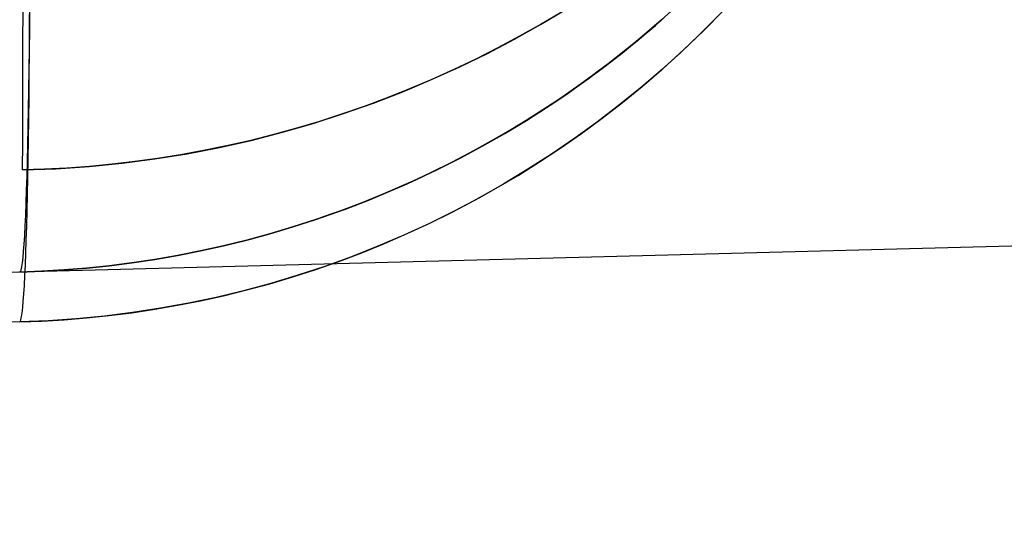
# Model space of a CAD drawing. Header units: millimetres. Extents: x -15 to 7, y 1 to 148.
# Tile 95 of 256: x 6.566 to 7.345, y 6.531 to 6.942. Entities that reach past the tile are written whole.
import ezdxf

# ---------------------------------------------------------------- set-up
doc = ezdxf.new("R2010")
doc.units = ezdxf.units.MM
doc.header["$MEASUREMENT"] = 0
doc.layers.add('Default', color=7, linetype='Continuous', true_color=0x000000)

msp = doc.modelspace()

# ---------------------------------------------------------------- linework, layer by layer
at = {"layer": 'Default', "color": 254, "true_color": 0xcad1ee, "extrusion": (3.71347e-14, 0.466624, 0.884456)}
msp.add_lwpolyline([(-6.56868, -49.37894), (-6.58615, -49.37965), (-6.60376, -49.38075), (-6.62149, -49.38226), (-6.63932, -49.38417), (-6.65725, -49.38651), (-6.67526, -49.38927), (-6.69334, -49.39247), (-6.71148, -49.39611), (-6.72965, -49.40019), (-6.74784, -49.40474), (-6.76604, -49.40974), (-6.78424, -49.4152), (-6.8024, -49.42114), (-6.82053, -49.42754), (-6.83859, -49.43441), (-6.85657, -49.44176), (-6.87446, -49.44958), (-6.89224, -49.45788), (-6.90988, -49.46665), (-6.92737, -49.47589), (-6.94469, -49.4856), (-6.96183, -49.49576), (-6.97875, -49.50639), (-6.99546, -49.51747), (-7.01192, -49.52899), (-7.02813, -49.54095), (-7.04406, -49.55334), (-7.0597, -49.56615), (-7.07502, -49.57936), (-7.09003, -49.59298), (-7.10469, -49.60697), (-7.11899, -49.62134), (-7.13293, -49.63607), (-7.14649, -49.65114), (-7.15965, -49.66654), (-7.17241, -49.68225), (-7.18475, -49.69826), (-7.19666, -49.71455), (-7.20813, -49.7311), (-7.21917, -49.7479), (-7.22974, -49.76492), (-7.23987, -49.78216), (-7.24952, -49.79959), (-7.25871, -49.81719), (-7.26743, -49.83494), (-7.27567, -49.85284), (-7.28344, -49.87085), (-7.29073, -49.88896), (-7.29754, -49.90716), (-7.30388, -49.92542), (-7.30974, -49.94372), (-7.31514, -49.96205), (-7.32006, -49.9804), (-7.32452, -49.99874), (-7.32852, -50.01706), (-7.33207, -50.03535), (-7.33517, -50.05358), (-7.33783, -50.07175), (-7.34006, -50.08983), (-7.34186, -50.10782), (-7.34325, -50.12571), (-7.34423, -50.14347), (-7.34481, -50.1611), (-7.345, -50.17859)], dxfattribs=at)
at = {"layer": 'Default', "color": 254, "true_color": 0xcad1ee, "extrusion": (7.03199e-05, -0.382681, 0.923881)}
msp.add_lwpolyline([(6.5736, -34.48287), (6.59102, -34.48209), (6.60858, -34.48091), (6.62625, -34.47933), (6.64402, -34.47735), (6.66189, -34.47495), (6.67984, -34.47212), (6.69785, -34.46886), (6.71592, -34.46516), (6.73401, -34.46102), (6.75213, -34.45642), (6.77026, -34.45137), (6.78837, -34.44586), (6.80646, -34.43989), (6.8245, -34.43345), (6.84248, -34.42653), (6.86038, -34.41915), (6.87818, -34.4113), (6.89587, -34.40298), (6.91342, -34.39419), (6.93083, -34.38494), (6.94806, -34.37522), (6.9651, -34.36505), (6.98195, -34.35442), (6.99856, -34.34334), (7.01494, -34.33182), (7.03106, -34.31987), (7.0469, -34.3075), (7.06245, -34.29471), (7.07769, -34.28151), (7.09261, -34.26792), (7.10719, -34.25396), (7.12142, -34.23962), (7.13528, -34.22493), (7.14877, -34.2099), (7.16186, -34.19454), (7.17454, -34.17888), (7.18681, -34.16292), (7.19866, -34.14668), (7.21007, -34.13018), (7.22105, -34.11344), (7.23157, -34.09647), (7.24164, -34.0793), (7.25125, -34.06193), (7.26039, -34.04439), (7.26907, -34.0267), (7.27727, -34.00887), (7.285, -33.99092), (7.29226, -33.97288), (7.29904, -33.95475), (7.30535, -33.93656), (7.31119, -33.91832), (7.31656, -33.90006), (7.32147, -33.88178), (7.32592, -33.8635), (7.32991, -33.84525), (7.33345, -33.82703), (7.33654, -33.80886), (7.3392, -33.79076), (7.34143, -33.77273), (7.34323, -33.7548), (7.34462, -33.73698), (7.34561, -33.71927), (7.34619, -33.7017), (7.3464, -33.68426)], dxfattribs=at)
at = {"layer": 'Default', "color": 254, "true_color": 0xcad1ee, "extrusion": (-5.34246e-06, 0.240352, 0.970686)}
msp.add_lwpolyline([(-6.56813, -28.95264), (-6.58561, -28.95333), (-6.60323, -28.95442), (-6.62096, -28.95591), (-6.63881, -28.95781), (-6.65675, -28.96013), (-6.67477, -28.96288), (-6.69286, -28.96606), (-6.711, -28.96969), (-6.72919, -28.97376), (-6.74739, -28.97829), (-6.76561, -28.98328), (-6.78381, -28.98873), (-6.80199, -28.99465), (-6.82013, -29.00104), (-6.83821, -29.00791), (-6.85621, -29.01525), (-6.87411, -29.02306), (-6.8919, -29.03135), (-6.90956, -29.04011), (-6.92706, -29.04934), (-6.9444, -29.05904), (-6.96155, -29.0692), (-6.9785, -29.07982), (-6.99522, -29.09089), (-7.0117, -29.10241), (-7.02792, -29.11437), (-7.04386, -29.12675), (-7.05952, -29.13956), (-7.07486, -29.15277), (-7.08988, -29.16638), (-7.10456, -29.18037), (-7.11888, -29.19474), (-7.13283, -29.20947), (-7.1464, -29.22454), (-7.15958, -29.23994), (-7.17235, -29.25565), (-7.1847, -29.27166), (-7.19663, -29.28795), (-7.20812, -29.3045), (-7.21916, -29.32131), (-7.22975, -29.33833), (-7.23989, -29.35557), (-7.24956, -29.37301), (-7.25876, -29.39061), (-7.26748, -29.40837), (-7.27574, -29.42627), (-7.28351, -29.44429), (-7.29081, -29.46241), (-7.29764, -29.48061), (-7.30398, -29.49887), (-7.30985, -29.51718), (-7.31525, -29.53552), (-7.32018, -29.55387), (-7.32465, -29.57222), (-7.32866, -29.59055), (-7.33221, -29.60884), (-7.33532, -29.62708), (-7.33798, -29.64525), (-7.34021, -29.66334), (-7.34202, -29.68134), (-7.34341, -29.69923), (-7.34439, -29.717), (-7.34497, -29.73464), (-7.34517, -29.75213)], dxfattribs=at)
at = {"layer": 'Default', "color": 254, "true_color": 0xcad1ee, "extrusion": (-7.03199e-05, 0.382681, 0.923881)}
msp.add_lwpolyline([(-6.57359, -13.52145), (-6.59102, -13.52223), (-6.60857, -13.52341), (-6.62624, -13.52498), (-6.64402, -13.52697), (-6.66189, -13.52937), (-6.67983, -13.53219), (-6.69785, -13.53545), (-6.71591, -13.53915), (-6.73401, -13.5433), (-6.75213, -13.54789), (-6.77025, -13.55294), (-6.78837, -13.55845), (-6.80645, -13.56443), (-6.82449, -13.57087), (-6.84247, -13.57778), (-6.86037, -13.58516), (-6.87818, -13.59301), (-6.89586, -13.60133), (-6.91342, -13.61012), (-6.93082, -13.61938), (-6.94805, -13.62909), (-6.9651, -13.63927), (-6.98194, -13.6499), (-6.99855, -13.66098), (-7.01493, -13.67249), (-7.03105, -13.68445), (-7.04689, -13.69682), (-7.06244, -13.70961), (-7.07769, -13.7228), (-7.09261, -13.73639), (-7.10719, -13.75036), (-7.12141, -13.76469), (-7.13528, -13.77939), (-7.14876, -13.79442), (-7.16185, -13.80977), (-7.17453, -13.82544), (-7.18681, -13.8414), (-7.19865, -13.85764), (-7.21007, -13.87413), (-7.22104, -13.89088), (-7.23156, -13.90784), (-7.24163, -13.92502), (-7.25124, -13.94239), (-7.26038, -13.95993), (-7.26906, -13.97762), (-7.27726, -13.99545), (-7.28499, -14.01339), (-7.29225, -14.03144), (-7.29903, -14.04957), (-7.30534, -14.06776), (-7.31118, -14.08599), (-7.31656, -14.10426), (-7.32146, -14.12254), (-7.32591, -14.14081), (-7.3299, -14.15907), (-7.33344, -14.17729), (-7.33653, -14.19546), (-7.33919, -14.21356), (-7.34142, -14.23158), (-7.34322, -14.24951), (-7.34461, -14.26734), (-7.3456, -14.28504), (-7.34619, -14.30262), (-7.34639, -14.32005)], dxfattribs=at)
at = {"layer": 'Default', "color": 254, "true_color": 0xcad1ee, "extrusion": (0.999875, 0.013958, -0.007364)}
for points in [[(7.30257, -92.12463), (7.26538, -92.15092), (7.22904, -92.17833), (7.19356, -92.20682), (7.15897, -92.23636), (7.1253, -92.26693), (7.09257, -92.29851), (7.06082, -92.33104), (7.03006, -92.36452), (7.00031, -92.39891), (6.97162, -92.43418), (6.944, -92.47031), (6.91748, -92.50725), (6.89208, -92.54499), (6.86784, -92.5835), (6.84477, -92.62274), (6.82291, -92.66268)], [(6.64964, -93.36237), (6.65035, -93.31683), (6.65245, -93.27136), (6.65593, -93.22599), (6.66078, -93.18076), (6.66701, -93.13571), (6.67459, -93.09087), (6.68351, -93.04629), (6.69378, -93.002), (6.70537, -92.95804), (6.71828, -92.91444), (6.7325, -92.87125), (6.74802, -92.8285), (6.76483, -92.78623), (6.78292, -92.74448), (6.80228, -92.70328), (6.82291, -92.66268)]]:
    msp.add_lwpolyline(points, dxfattribs=at)
at = {"layer": 'Default', "color": 254, "true_color": 0xcad1ee, "extrusion": (0.999805, 0.013954, 0.013954)}
msp.add_lwpolyline([(6.64966, -106.16933), (6.65014, -106.20632), (6.65154, -106.24325), (6.65387, -106.28008), (6.6571, -106.31681), (6.66125, -106.35342), (6.6663, -106.38989), (6.67223, -106.42619), (6.67906, -106.46232), (6.68675, -106.49826), (6.69532, -106.53398), (6.70476, -106.56947), (6.71504, -106.60471), (6.72618, -106.63968), (6.73815, -106.67437), (6.75096, -106.70875), (6.76459, -106.74282), (6.77904, -106.77654), (6.7943, -106.80991), (6.81036, -106.84291), (6.82722, -106.87551), (6.84486, -106.9077), (6.86329, -106.93946), (6.88249, -106.97078), (6.90246, -107.00163), (6.92318, -107.032), (6.94466, -107.06187), (6.96687, -107.09122), (6.98983, -107.12003), (7.01351, -107.14829), (7.03791, -107.17598), (7.06303, -107.20308), (7.08885, -107.22956)], dxfattribs=at)
at = {"layer": 'Default', "color": 254, "true_color": 0xcad1ee, "extrusion": (0.999805, 0.013954, -0.013954)}
msp.add_lwpolyline([(7.0494, -18.29571), (7.02358, -18.3222), (6.99846, -18.3493), (6.97406, -18.37699), (6.95037, -18.40524), (6.92742, -18.43406), (6.9052, -18.46341), (6.88373, -18.49328), (6.863, -18.52365), (6.84304, -18.5545), (6.82384, -18.58581), (6.80541, -18.61758), (6.78777, -18.64977), (6.77091, -18.68237), (6.75484, -18.71536), (6.73958, -18.74873), (6.72514, -18.78246), (6.7115, -18.81652), (6.6987, -18.85091), (6.68672, -18.88559), (6.67559, -18.92057), (6.6653, -18.95581), (6.65587, -18.9913), (6.6473, -19.02702), (6.6396, -19.06295), (6.63278, -19.09908), (6.62684, -19.13539), (6.6218, -19.17185), (6.61765, -19.20846), (6.61441, -19.24519), (6.61209, -19.28203), (6.61069, -19.31895), (6.61021, -19.35595)], dxfattribs=at)
at = {"layer": 'Default', "color": 254, "true_color": 0xcad1ee}
for points in [[(7.08895, 6.95506), (7.07389, 6.94145), (7.0585, 6.92823), (7.0428, 6.91542), (7.0268, 6.90303), (7.01053, 6.89108), (6.994, 6.87956), (6.97723, 6.8685), (6.96024, 6.85788), (6.94304, 6.84773), (6.92565, 6.83804), (6.9081, 6.82883), (6.89039, 6.82008), (6.87256, 6.81181), (6.85461, 6.80402), (6.83656, 6.7967), (6.81844, 6.78986), (6.80026, 6.78349), (6.78204, 6.7776), (6.76379, 6.77218), (6.74554, 6.76722), (6.72729, 6.76272), (6.70907, 6.75868), (6.69089, 6.75509), (6.67276, 6.75195), (6.65471, 6.74924), (6.63673, 6.74696), (6.61886, 6.74509), (6.60109, 6.74365), (6.58345, 6.7426), (6.56594, 6.74195)], [(6.56594, 6.74195), (6.58345, 6.7426), (6.60109, 6.74365), (6.61886, 6.74509), (6.63673, 6.74696), (6.65471, 6.74924), (6.67276, 6.75195), (6.69089, 6.75509), (6.70907, 6.75868), (6.72729, 6.76272), (6.74554, 6.76722), (6.76379, 6.77218), (6.78204, 6.7776), (6.80026, 6.78349), (6.81844, 6.78986), (6.83656, 6.7967), (6.85461, 6.80402), (6.87256, 6.81181), (6.89039, 6.82008), (6.9081, 6.82883), (6.92565, 6.83804), (6.94304, 6.84773), (6.96024, 6.85788), (6.97723, 6.8685), (6.994, 6.87956), (7.01053, 6.89108), (7.0268, 6.90303), (7.0428, 6.91542), (7.0585, 6.92823), (7.07389, 6.94145), (7.08895, 6.95506)], [(6.56594, 6.7025), (6.58345, 6.70315), (6.60109, 6.70419), (6.61886, 6.70564), (6.63673, 6.7075), (6.65471, 6.70978), (6.67276, 6.71249), (6.69089, 6.71564), (6.70907, 6.71923), (6.72729, 6.72327), (6.74554, 6.72776), (6.76379, 6.73272), (6.78204, 6.73815), (6.80026, 6.74404), (6.81844, 6.7504), (6.83656, 6.75724), (6.85461, 6.76456), (6.87256, 6.77236), (6.89039, 6.78062), (6.9081, 6.78937), (6.92565, 6.79859), (6.94304, 6.80827), (6.96024, 6.81843), (6.97723, 6.82904), (6.994, 6.84011), (7.01053, 6.85162), (7.0268, 6.86358), (7.0428, 6.87596), (7.0585, 6.88877), (7.07389, 6.90199), (7.08895, 6.91561), (7.10367, 6.92961), (7.11804, 6.94399)], [(6.56594, 6.7025), (0, 6.53056)]]:
    msp.add_lwpolyline(points, dxfattribs=at)
at = {"layer": 'Default', "color": 254, "true_color": 0xcad1ee, "extrusion": (-0.02042, 0.999791, -0.000674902)}
msp.add_lwpolyline([(-6.70614, -32.12529), (-4.28162, -32.2054)], dxfattribs=at)
at = {"layer": 'Default', "color": 254, "true_color": 0xcad1ee, "extrusion": (0, 1, 0)}
for points in [[(-3.96856, -98.34915), (-6.80538, -98.42343)], [(-6.80538, -100.7659), (-3.96856, -100.84018)], [(-3.96856, -94.86388), (-6.80538, -94.93817)], [(-6.80538, -97.28063), (-3.96856, -97.35491)]]:
    msp.add_lwpolyline(points, dxfattribs=at)
at = {"layer": 'Default', "color": 254, "true_color": 0xcad1ee, "extrusion": (0.026177, 2.46951e-12, 0.999657)}
msp.add_lwpolyline([(6.74195, -9.13995), (6.7425, -9.15517), (6.74333, -9.17039), (6.74445, -9.1856), (6.74587, -9.20081), (6.74758, -9.216), (6.74957, -9.23116), (6.75186, -9.24629), (6.75444, -9.26137), (6.7573, -9.2764), (6.76045, -9.29137), (6.76389, -9.30627), (6.76761, -9.32109), (6.7716, -9.33583), (6.77588, -9.35048), (6.78042, -9.36503), (6.78524, -9.37947)], dxfattribs=at)
at = {"layer": 'Default', "color": 254, "true_color": 0xcad1ee, "extrusion": (-0.026177, 1.22495e-11, 0.999657)}
msp.add_lwpolyline([(-6.78524, 4.1653), (-6.78042, 4.15086), (-6.77588, 4.13631), (-6.7716, 4.12167), (-6.76761, 4.10693), (-6.76389, 4.0921), (-6.76045, 4.0772), (-6.7573, 4.06223), (-6.75444, 4.0472), (-6.75186, 4.03212), (-6.74957, 4.01699), (-6.74758, 4.00183), (-6.74587, 3.98664), (-6.74445, 3.97143), (-6.74333, 3.95622), (-6.7425, 3.941), (-6.74195, 3.92578)], dxfattribs=at)
at = {"layer": 'Default', "color": 254, "true_color": 0xcad1ee, "extrusion": (0.026177, 3.18015e-12, 0.999657)}
msp.add_lwpolyline([(6.74195, -9.04872), (6.7425, -9.06393), (6.74333, -9.07915), (6.74445, -9.09437), (6.74587, -9.10958), (6.74758, -9.12476), (6.74957, -9.13993), (6.75186, -9.15505), (6.75444, -9.17013), (6.7573, -9.18516), (6.76045, -9.20013), (6.76389, -9.21504), (6.76761, -9.22986), (6.7716, -9.2446), (6.77588, -9.25925), (6.78042, -9.2738), (6.78524, -9.28824)], dxfattribs=at)
at = {"layer": 'Default', "color": 254, "true_color": 0xcad1ee, "extrusion": (-0.026177, 2.79581e-12, 0.999657)}
msp.add_lwpolyline([(-6.78524, 4.25654), (-6.78042, 4.2421), (-6.77588, 4.22755), (-6.7716, 4.2129), (-6.76761, 4.19816), (-6.76389, 4.18333), (-6.76045, 4.16843), (-6.7573, 4.15346), (-6.75444, 4.13843), (-6.75186, 4.12335), (-6.74957, 4.10822), (-6.74758, 4.09306), (-6.74587, 4.07787), (-6.74445, 4.06267), (-6.74333, 4.04745), (-6.7425, 4.03223), (-6.74195, 4.01702)], dxfattribs=at)
at = {"layer": 'Default', "color": 254, "true_color": 0xcad1ee, "extrusion": (-0.026159, 0.999658, -0.000684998)}
for points in [[(-6.74006, -100.76764), (-0.17187, -100.93958)], [(-5.01853, -106.12727), (-6.74006, -106.08221)]]:
    msp.add_lwpolyline(points, dxfattribs=at)
at = {"layer": 'Default', "color": 254, "true_color": 0xcad1ee, "extrusion": (-0.026159, 0.999658, 0.000684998)}
for points in [[(-0.17187, -94.76444), (-6.74006, -94.93637)], [(-0.17187, -98.2497), (-6.74006, -98.42164)]]:
    msp.add_lwpolyline(points, dxfattribs=at)
at = {"layer": 'Default', "color": 254, "true_color": 0xcad1ee, "extrusion": (0.013804, 0.000361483, 0.999905)}
msp.add_lwpolyline([(7.85485, 6.77568), (1.28828, 6.60375)], dxfattribs=at)
at = {"layer": 'Default', "color": 254, "true_color": 0xcad1ee, "extrusion": (1, 0, 0)}
msp.add_lwpolyline([(6.74195, -106.08673), (6.74195, -100.77217)], dxfattribs=at)
at = {"layer": 'Default', "color": 254, "true_color": 0xcad1ee, "extrusion": (-0.026158, 0.999658, 0.000710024)}
msp.add_lwpolyline([(-6.73902, -22.31081), (-4.42732, -22.24808)], dxfattribs=at)
at = {"layer": 'Default', "color": 254, "true_color": 0xcad1ee}
for points in [[(6.56819, 6.82273, -32.12981), (6.56831, 6.84479, -32.20201), (6.5684, 6.86865, -32.27364), (6.56849, 6.8943, -32.34466), (6.56855, 6.92174, -32.41502), (6.56861, 6.95094, -32.48469), (6.56864, 6.9819, -32.55362), (6.56867, 7.01462, -32.62176), (6.56868, 7.04907, -32.68907)], [(6.57374, 6.95545, -106.85748), (6.57355, 6.93692, -106.82568), (6.57335, 6.91917, -106.79345), (6.57313, 6.90222, -106.76079), (6.5729, 6.88607, -106.72772), (6.57265, 6.87074, -106.69427), (6.57238, 6.85623, -106.66045), (6.57209, 6.84257, -106.62628), (6.57179, 6.82974, -106.59179), (6.57147, 6.81776, -106.557), (6.57113, 6.80664, -106.52192), (6.57078, 6.79639, -106.48659), (6.57041, 6.787, -106.45101), (6.57003, 6.77849, -106.41521), (6.56963, 6.77085, -106.37921), (6.56922, 6.76411, -106.34304), (6.56879, 6.75826, -106.30671), (6.56835, 6.75329, -106.27025), (6.5679, 6.74923, -106.23368), (6.56743, 6.74606, -106.19702), (6.56694, 6.74379, -106.1603), (6.56645, 6.74242, -106.12353), (6.56594, 6.74195, -106.08673)], [(6.56594, 6.7025, -19.45076), (6.56645, 6.70296, -19.41397), (6.56694, 6.70433, -19.3772), (6.56743, 6.7066, -19.34047), (6.5679, 6.70977, -19.30381), (6.56835, 6.71384, -19.26724), (6.56879, 6.7188, -19.23078), (6.56922, 6.72465, -19.19446), (6.56963, 6.7314, -19.15829), (6.57003, 6.73903, -19.12229), (6.57041, 6.74754, -19.08649), (6.57078, 6.75693, -19.05091), (6.57113, 6.76719, -19.01557), (6.57147, 6.77831, -18.9805), (6.57179, 6.79028, -18.9457), (6.57209, 6.80311, -18.91121), (6.57238, 6.81677, -18.87705), (6.57265, 6.83128, -18.84323), (6.5729, 6.84661, -18.80978), (6.57313, 6.86276, -18.77671), (6.57335, 6.87971, -18.74405), (6.57355, 6.89745, -18.71181), (6.57374, 6.91599, -18.68002), (6.5739, 6.93529, -18.64869), (6.57405, 6.95536, -18.61785)], [(6.56819, 6.82273, -32.12981), (6.59466, 6.82368, -32.12877), (6.62095, 6.82547, -32.12746), (6.64704, 6.82806, -32.12587), (6.67292, 6.83144, -32.12401), (6.69855, 6.83559, -32.12185), (6.72392, 6.8405, -32.1194), (6.749, 6.84614, -32.11666), (6.77377, 6.8525, -32.1136), (6.79814, 6.85954, -32.11024), (6.82216, 6.86725, -32.10655), (6.8458, 6.8756, -32.1025), (6.86904, 6.88457, -32.09808), (6.89184, 6.89414, -32.09328), (6.91417, 6.90427, -32.08808), (6.93601, 6.91495, -32.08246), (6.95734, 6.92614, -32.07641), (6.97797, 6.93772, -32.06995), (6.99805, 6.94972, -32.06303)], [(7.1222, 6.94832, -22.37849), (7.10688, 6.93278, -22.37193), (7.09107, 6.9176, -22.36586), (7.0748, 6.9028, -22.36024), (7.05808, 6.88842, -22.35506), (7.04081, 6.8744, -22.35027), (7.02315, 6.86085, -22.34588), (7.00511, 6.8478, -22.34187), (6.98673, 6.83525, -22.3382), (6.96801, 6.82322, -22.33486), (6.94898, 6.81173, -22.33182), (6.92968, 6.80078, -22.32904), (6.91011, 6.7904, -22.32652), (6.89007, 6.78047, -22.32418), (6.86976, 6.77111, -22.32205), (6.84919, 6.76232, -22.3201), (6.82839, 6.7541, -22.31832), (6.80736, 6.74647, -22.31671), (6.78612, 6.73943, -22.31525), (6.76469, 6.73298, -22.31393), (6.74309, 6.72713, -22.31273), (6.72132, 6.7219, -22.31165), (6.69941, 6.71727, -22.31066), (6.67738, 6.71326, -22.30977), (6.65524, 6.70986, -22.30895), (6.63301, 6.70708, -22.30819), (6.6107, 6.70493, -22.30748), (6.58834, 6.7034, -22.30682), (6.56594, 6.7025, -22.30618)], [(6.99561, 6.94814, -32.06396), (6.97861, 6.93806, -32.06977), (6.96151, 6.92842, -32.07517), (6.94429, 6.91923, -32.0802), (6.92696, 6.91048, -32.08487), (6.90953, 6.90216, -32.08922), (6.892, 6.89426, -32.09327), (6.87436, 6.88679, -32.09704), (6.85662, 6.87973, -32.10057), (6.83861, 6.87303, -32.10389), (6.82052, 6.86675, -32.10696), (6.80236, 6.86089, -32.1098), (6.78417, 6.85546, -32.11242), (6.76594, 6.85046, -32.11483), (6.7477, 6.84588, -32.11703), (6.72947, 6.84172, -32.11904), (6.71126, 6.83799, -32.12086), (6.6931, 6.83467, -32.12251), (6.67498, 6.83177, -32.12399), (6.65694, 6.82928, -32.1253), (6.63898, 6.82719, -32.12647), (6.62111, 6.82549, -32.1275), (6.60334, 6.82419, -32.12839), (6.5857, 6.82327, -32.12916), (6.56819, 6.82273, -32.12981)], [(6.80538, 6.78524, -94.93817), (6.82369, 6.79179, -94.9387), (6.84217, 6.79892, -94.9394), (6.86074, 6.80662, -94.94029), (6.87933, 6.81489, -94.94143), (6.89716, 6.82336, -94.9428), (6.91488, 6.83232, -94.94448), (6.93245, 6.84176, -94.94651), (6.94981, 6.85166, -94.94894), (6.96682, 6.86192, -94.95179), (6.98351, 6.87257, -94.95511), (6.99173, 6.87803, -94.95695), (6.99985, 6.88357, -94.95894), (7.00787, 6.88919, -94.96106), (7.01579, 6.89487, -94.96332), (7.02377, 6.90075, -94.96578), (7.03162, 6.9067, -94.96841), (7.03935, 6.9127, -94.9712), (7.04695, 6.91875, -94.97416), (7.05441, 6.92484, -94.9773), (7.06174, 6.93096, -94.98062), (7.06893, 6.93711, -94.98412), (7.07597, 6.94329, -94.98782)], [(6.80538, 6.78524, -98.42343), (6.82369, 6.79179, -98.42397), (6.84217, 6.79892, -98.42466), (6.86074, 6.80662, -98.42556), (6.87933, 6.81489, -98.42669), (6.89716, 6.82336, -98.42806), (6.91488, 6.83232, -98.42975), (6.93245, 6.84176, -98.43178), (6.94981, 6.85166, -98.43421), (6.96682, 6.86192, -98.43706), (6.98351, 6.87257, -98.44037), (6.99173, 6.87803, -98.44222), (6.99985, 6.88357, -98.4442), (7.00787, 6.88919, -98.44632), (7.01579, 6.89487, -98.44859), (7.02377, 6.90075, -98.45105), (7.03162, 6.9067, -98.45368), (7.03935, 6.9127, -98.45647), (7.04695, 6.91875, -98.45943), (7.05441, 6.92484, -98.46257), (7.06174, 6.93096, -98.46588), (7.06893, 6.93711, -98.46939), (7.07597, 6.94329, -98.47309)], [(7.07596, 6.94328, -97.23098), (7.06892, 6.93711, -97.23467), (7.06173, 6.93095, -97.23818), (7.0544, 6.92483, -97.2415), (7.04694, 6.91874, -97.24463), (7.03934, 6.91269, -97.24759), (7.03161, 6.90669, -97.25038), (7.02376, 6.90075, -97.25301), (7.01578, 6.89487, -97.25547), (7.00787, 6.88918, -97.25773), (6.99984, 6.88356, -97.25985), (6.99172, 6.87802, -97.26183), (6.9835, 6.87257, -97.26368), (6.96681, 6.86192, -97.267), (6.94981, 6.85165, -97.26985), (6.93244, 6.84176, -97.27228), (6.91487, 6.83232, -97.27431), (6.89714, 6.82335, -97.27599), (6.87932, 6.81488, -97.27737), (6.86072, 6.80662, -97.2785), (6.84216, 6.79892, -97.2794), (6.82368, 6.79179, -97.28009), (6.80538, 6.78524, -97.28063)], [(7.07596, 6.94328, -100.71625), (7.06892, 6.93711, -100.71994), (7.06173, 6.93095, -100.72345), (7.0544, 6.92483, -100.72677), (7.04694, 6.91874, -100.7299), (7.03934, 6.91269, -100.73286), (7.03161, 6.90669, -100.73565), (7.02376, 6.90075, -100.73828), (7.01578, 6.89487, -100.74074), (7.00787, 6.88918, -100.743), (6.99984, 6.88356, -100.74512), (6.99172, 6.87802, -100.7471), (6.9835, 6.87257, -100.74895), (6.96681, 6.86192, -100.75227), (6.94981, 6.85165, -100.75512), (6.93244, 6.84176, -100.75754), (6.91487, 6.83232, -100.75958), (6.89714, 6.82335, -100.76126), (6.87932, 6.81488, -100.76263), (6.86072, 6.80662, -100.76377), (6.84216, 6.79892, -100.76467), (6.82368, 6.79179, -100.76536), (6.80538, 6.78524, -100.7659)]]:
    msp.add_polyline3d(points, dxfattribs=at)

doc.saveas('drawing.dxf')
